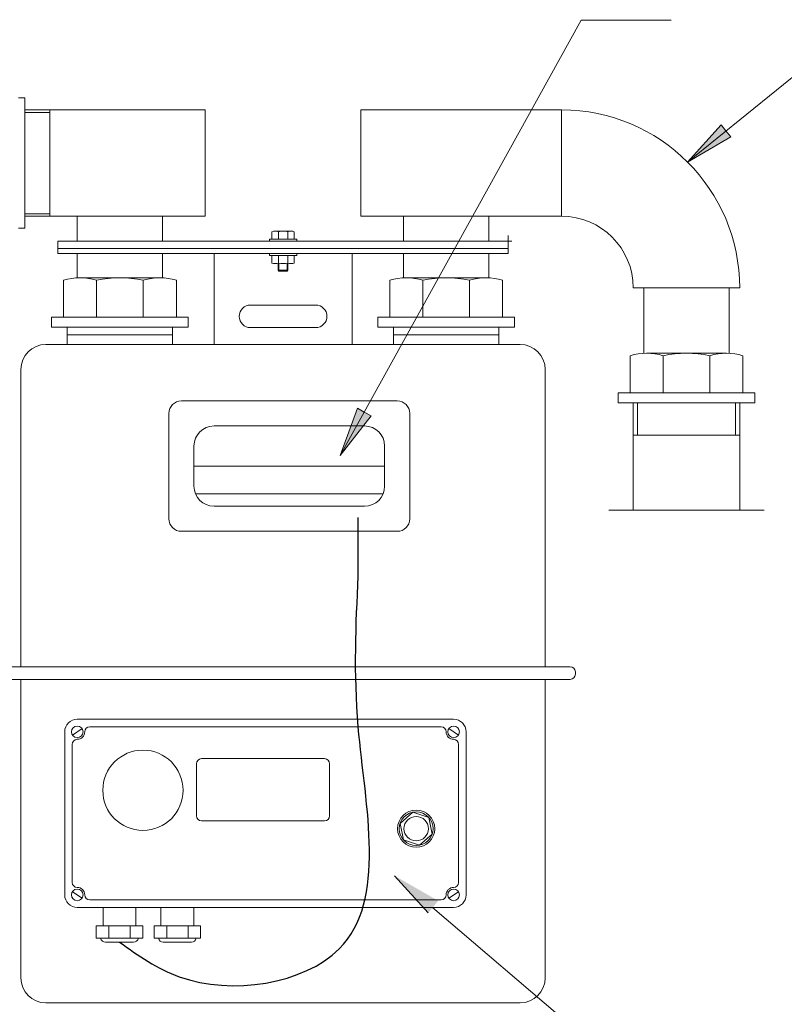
# Model space of a CAD drawing. Header units: millimetres. Extents: x -2809 to -898, y -89 to 3276.
# Tile 5 of 9: x -1942 to -1637, y 1793 to 2186. Entities that reach past the tile are written whole.
import ezdxf

# ---------------------------------------------------------------- set-up
doc = ezdxf.new("R2010")
doc.units = ezdxf.units.MM
doc.layers.add('odnośniki', color=7, linetype='Continuous')
doc.layers.add('PUNKYT', color=7, linetype='Continuous', lineweight=30)

# ---------------------------------------------------------------- blocks, each defined once
blk = doc.blocks.new('yuiyuiyu')
blk.add_spline([(7072.96, -4079.57), (7096.81, -4093.43), (7160.58, -4082.22), (7168.14, -3993.76), (7168.14, -3933.73)], degree=3)
at = {"layer": 'PUNKYT', "color": 0, "lineweight": 0}
for p, q in [((7206.12, -3990.76), (7056.12, -3990.76)), ((7054.2, -3997.05), (7058.04, -3994.48)), ((7061.1, -3993.76), (7168.14, -3993.76)), ((7201.14, -3993.76), (7094.1, -3993.76)), ((7208.04, -3997.05), (7204.2, -3994.48)), ((7051.12, -3995.76), (7051.12, -4060.76)), ((7211.12, -4060.76), (7211.12, -3995.76)), ((7054.12, -4000.75), (7054.12, -4055.78)), ((7054.12, -4055.78), (7054.12, -4000.75)), ((7208.12, -4000.75), (7208.12, -4055.78)), ((7208.12, -4055.78), (7208.12, -4000.75)), ((7105.67, -4006.46), (7154.68, -4006.46)), ((7103.67, -4029.3), (7103.67, -4008.46)), ((7156.68, -4008.46), (7156.68, -4029.3)), ((7189.83, -4027.78), (7184.8, -4032.28)), ((7196.24, -4029.89), (7189.83, -4027.78)), ((7197.62, -4036.49), (7196.24, -4029.89)), ((7154.68, -4031.3), (7105.67, -4031.3)), ((7184.8, -4032.28), (7186.19, -4038.88)), ((7192.59, -4040.98), (7197.62, -4036.49)), ((7186.19, -4038.88), (7192.59, -4040.98)), ((7054.2, -4059.48), (7058.04, -4062.05)), ((7208.04, -4059.48), (7204.2, -4062.05)), ((7056.12, -4065.76), (7206.12, -4065.76)), ((7061.1, -4062.76), (7168.14, -4062.76)), ((7066.39, -4073.06), (7066.39, -4065.76)), ((7079.54, -4073.06), (7079.54, -4065.76)), ((7089.45, -4073.06), (7089.45, -4065.76)), ((7201.14, -4062.76), (7094.1, -4062.76)), ((7102.6, -4073.06), (7102.6, -4065.76)), ((7063.71, -4073.06), (7063.71, -4078.06)), ((7082.21, -4073.06), (7063.71, -4073.06)), ((7068.73, -4073.06), (7068.73, -4078.06)), ((7077.2, -4073.06), (7077.2, -4078.06)), ((7082.21, -4073.06), (7082.21, -4078.06)), ((7105.28, -4073.06), (7086.78, -4073.06)), ((7086.78, -4073.06), (7086.78, -4078.06)), ((7091.79, -4073.06), (7091.79, -4078.06)), ((7100.27, -4073.06), (7100.27, -4078.06)), ((7105.28, -4073.06), (7105.28, -4078.06)), ((7082.21, -4078.06), (7063.71, -4078.06)), ((7078.57, -4079.57), (7067.36, -4079.57)), ((7105.28, -4078.06), (7086.78, -4078.06)), ((7101.63, -4079.57), (7090.42, -4079.57))]:
    blk.add_line(p, q, dxfattribs=at)
for centre, radius in [((7056.12, -3995.76), 2.31), ((7206.12, -3995.76), 2.31), ((7082.31, -4019.07), 16), ((7191.21, -4034.38), 7.41), ((7191.21, -4034.38), 6.74), ((7191.21, -4034.38), 4.86), ((7056.12, -4060.76), 2.31), ((7206.12, -4060.76), 2.31)]:
    blk.add_circle(centre, radius, dxfattribs=at)
for centre, radius, start, end in [((7056.12, -3995.76), 5, 90, 180), ((7206.12, -3995.76), 5, 0, 90), ((7061.1, -3995.76), 2, 90, 180), ((7201.14, -3995.76), 2, 0, 90), ((7056.12, -4000.75), 2, 90, 180), ((7056.12, -3995.76), 2.98, 270, 0), ((7206.12, -3995.76), 2.98, 180, 270), ((7206.12, -4000.75), 2, 0, 90), ((7105.67, -4008.46), 2, 90, 180), ((7154.68, -4008.46), 2, 0, 90), ((7105.67, -4029.3), 2, 180, 270), ((7154.68, -4029.3), 2, 270, 0), ((7056.12, -4055.78), 2, 180, 270), ((7056.12, -4060.76), 2.98, 0, 90), ((7206.12, -4060.76), 2.98, 90, 180), ((7206.12, -4055.78), 2, 270, 0), ((7056.12, -4060.76), 5, 180, 270), ((7061.1, -4060.76), 2, 180, 270), ((7201.14, -4060.76), 2, 270, 360), ((7206.12, -4060.76), 5, 270, 0), ((7067.36, -4077.57), 2, 194.1589, 270), ((7078.57, -4077.57), 2, 270, 345.8411), ((7090.42, -4077.57), 2, 194.1589, 270), ((7101.63, -4077.57), 2, 270, 345.8411)]:
    blk.add_arc(centre, radius, start, end, dxfattribs=at)

msp = doc.modelspace()

# ---------------------------------------------------------------- hatches: boundary and pattern name
at = {"layer": 'odnośniki', "linetype": 'ByBlock', "lineweight": 0}
h = msp.add_hatch(color=1, dxfattribs=at)
h.paths.add_polyline_path([(-1662.70883, 2143.94931), (-1660.73464, 2141.51312), (-1676.07092, 2129.08519)])
h.paths.add_polyline_path([(-1660.73464, 2141.51312), (-1658.76046, 2139.07694), (-1676.07092, 2129.08519)])
h = msp.add_hatch(color=1, dxfattribs=at)
h.paths.add_polyline_path([(-1807.65028, 2030.92055), (-1804.90673, 2029.40223), (-1814.46489, 2012.13097)])
h.paths.add_polyline_path([(-1804.90673, 2029.40223), (-1802.16317, 2027.8839), (-1814.46489, 2012.13097)])
h = msp.add_hatch(color=1, dxfattribs=at)
h.paths.add_polyline_path([(-1775.46156, 1834.61487), (-1777.43217, 1832.17579), (-1792.78671, 1844.58114)])
h.paths.add_polyline_path([(-1777.43217, 1832.17579), (-1779.40277, 1829.7367), (-1792.78671, 1844.58114)])

# ---------------------------------------------------------------- linework, layer by layer
msp.add_line((-1807.28066, 1963.99205), (-1807.28066, 1987.40546))
at = {"layer": 'odnośniki', "color": 1, "linetype": 'ByBlock', "lineweight": 0}
for p, q in [((-1676.07092, 2129.08519), (-1599.05535, 2191.49568)), ((-1814.46489, 2012.13097), (-1718.46665, 2185.59625)), ((-1718.46665, 2185.59625), (-1682.6303, 2185.59625)), ((-1676.07092, 2129.08519), (-1662.70883, 2143.94931)), ((-1662.70883, 2143.94931), (-1660.73464, 2141.51312)), ((-1658.76046, 2139.07694), (-1660.73464, 2141.51312)), ((-1676.07092, 2129.08519), (-1658.76046, 2139.07694)), ((-1814.46489, 2012.13097), (-1807.65028, 2030.92055)), ((-1807.65028, 2030.92055), (-1804.90673, 2029.40223)), ((-1802.16317, 2027.8839), (-1804.90673, 2029.40223)), ((-1814.46489, 2012.13097), (-1802.16317, 2027.8839)), ((-1792.78671, 1844.58114), (-1779.40277, 1829.7367)), ((-1777.66942, 1831.95404), (-1695.38799, 1761.79415))]:
    msp.add_line(p, q, dxfattribs=at)
at = {"layer": 'PUNKYT', "color": 0, "linetype": 'ByBlock', "lineweight": 0}
for p, q in [((-1940.18618, 2154.68061), (-1942.68618, 2154.68061)), ((-1940.18618, 2102.68061), (-1940.18618, 2154.68061)), ((-1940.18618, 2154.68061), (-1940.18618, 2102.68061)), ((-1940.18618, 2103.36811), (-1940.18618, 2153.99311)), ((-1940.18618, 2149.88061), (-1940.18618, 2107.48061)), ((-1868.2755, 2149.88061), (-1940.18618, 2149.88061)), ((-1930.2755, 2148.88061), (-1940.18618, 2148.88061)), ((-1930.2755, 2149.88061), (-1930.2755, 2107.48061)), ((-1868.2755, 2149.88061), (-1868.2755, 2107.48061)), ((-1726.2755, 2149.88061), (-1806.2755, 2149.88061)), ((-1806.2755, 2149.88061), (-1806.2755, 2107.48061)), ((-1726.2755, 2149.88061), (-1726.2755, 2107.48061)), ((-1726.2755, 2107.48061), (-1726.2755, 2149.88061)), ((-1940.18618, 2108.48061), (-1930.2755, 2108.48061)), ((-1940.18618, 2107.48061), (-1868.2755, 2107.48061)), ((-1919.2755, 2107.48061), (-1919.2755, 2097.58061)), ((-1885.2755, 2107.48061), (-1885.2755, 2097.58061)), ((-1806.2755, 2107.48061), (-1726.2755, 2107.48061)), ((-1789.2755, 2107.48061), (-1789.2755, 2097.58061)), ((-1755.2755, 2107.48061), (-1755.2755, 2097.58061)), ((-1940.18618, 2102.68061), (-1942.68618, 2102.68061)), ((-1841.7755, 2101.33061), (-1841.7755, 2098.38061)), ((-1837.2755, 2101.53061), (-1840.4555, 2101.53061)), ((-1839.1355, 2101.33061), (-1839.1355, 2098.38061)), ((-1837.2755, 2101.53061), (-1834.0955, 2101.53061)), ((-1835.4155, 2101.53061), (-1834.0955, 2101.53061)), ((-1835.4155, 2101.33061), (-1835.4155, 2098.38061)), ((-1832.7755, 2101.33061), (-1832.7755, 2098.38061)), ((-1747.5755, 2097.58061), (-1747.5755, 2099.85554)), ((-1926.9755, 2097.58061), (-1926.9755, 2092.58061)), ((-1926.9755, 2097.58061), (-1837.2755, 2097.58061)), ((-1919.2755, 2097.58061), (-1916.9005, 2097.58061)), ((-1885.2755, 2097.58061), (-1887.6505, 2097.58061)), ((-1842.7255, 2097.58061), (-1842.7255, 2098.38061)), ((-1842.7255, 2098.38061), (-1837.2755, 2098.38061)), ((-1837.2755, 2097.58061), (-1842.7255, 2097.58061)), ((-1841.7755, 2097.58061), (-1837.2755, 2097.58061)), ((-1831.8255, 2098.38061), (-1837.2755, 2098.38061)), ((-1747.5755, 2097.58061), (-1837.2755, 2097.58061)), ((-1832.7755, 2097.58061), (-1837.2755, 2097.58061)), ((-1837.2755, 2097.58061), (-1831.8255, 2097.58061)), ((-1831.8255, 2097.58061), (-1831.8255, 2098.38061)), ((-1789.2755, 2097.58061), (-1786.9005, 2097.58061)), ((-1755.2755, 2097.58061), (-1757.6505, 2097.58061)), ((-1747.5755, 2097.58061), (-1746.06594, 2097.58061)), ((-1747.5755, 2097.58061), (-1747.5755, 2092.58061)), ((-1926.9755, 2092.58061), (-1926.9755, 2094.58061)), ((-1926.9755, 2094.58061), (-1747.5755, 2094.58061)), ((-1926.9755, 2092.58061), (-1837.2755, 2092.58061)), ((-1919.2755, 2092.58061), (-1919.2755, 2082.94982)), ((-1902.2755, 2092.58061), (-1918.1755, 2092.58061)), ((-1916.9005, 2092.5441), (-1916.9005, 2092.58061)), ((-1902.2755, 2092.58061), (-1886.3755, 2092.58061)), ((-1892.9755, 2092.58061), (-1886.3755, 2092.58061)), ((-1887.6505, 2092.5441), (-1887.6505, 2092.58061)), ((-1885.2755, 2092.58061), (-1885.2755, 2082.94982)), ((-1864.7755, 2056.38061), (-1864.7755, 2092.58061)), ((-1837.2755, 2092.58061), (-1842.7255, 2092.58061)), ((-1842.7255, 2092.58061), (-1842.7255, 2091.78061)), ((-1841.7755, 2092.58061), (-1837.2755, 2092.58061)), ((-1747.5755, 2092.58061), (-1837.2755, 2092.58061)), ((-1832.7755, 2092.58061), (-1837.2755, 2092.58061)), ((-1837.2755, 2092.58061), (-1831.8255, 2092.58061)), ((-1831.8255, 2092.58061), (-1831.8255, 2091.78061)), ((-1809.7755, 2056.38061), (-1809.7755, 2092.58061)), ((-1789.2755, 2092.58061), (-1789.2755, 2082.94982)), ((-1772.2755, 2092.58061), (-1788.1755, 2092.58061)), ((-1781.5755, 2092.58061), (-1788.1755, 2092.58061)), ((-1772.2755, 2092.58061), (-1788.1755, 2092.58061)), ((-1781.5755, 2092.58061), (-1788.1755, 2092.58061)), ((-1786.9005, 2092.5441), (-1786.9005, 2092.58061)), ((-1772.2755, 2092.58061), (-1756.3755, 2092.58061)), ((-1772.2755, 2092.58061), (-1756.3755, 2092.58061)), ((-1757.6505, 2092.5441), (-1757.6505, 2092.58061)), ((-1755.2755, 2092.58061), (-1755.2755, 2082.94982)), ((-1842.7255, 2091.78061), (-1837.2755, 2091.78061)), ((-1841.7755, 2088.83061), (-1841.7755, 2091.78061)), ((-1839.20526, 2088.8096), (-1839.20526, 2085.97968)), ((-1839.1355, 2088.83061), (-1839.1355, 2091.78061)), ((-1838.90526, 2088.78374), (-1838.90526, 2085.63061)), ((-1831.8255, 2091.78061), (-1837.2755, 2091.78061)), ((-1835.64574, 2088.78374), (-1835.64574, 2085.63061)), ((-1835.4155, 2088.83061), (-1835.4155, 2091.78061)), ((-1835.34574, 2088.8096), (-1835.34574, 2085.97968)), ((-1832.7755, 2088.83061), (-1832.7755, 2091.78061)), ((-1835.34574, 2085.97968), (-1839.20526, 2085.97968)), ((-1838.90526, 2085.63061), (-1839.20526, 2085.97968)), ((-1835.64574, 2085.63061), (-1838.90526, 2085.63061)), ((-1835.64574, 2085.63061), (-1835.34574, 2085.97968)), ((-1924.7755, 2081.977), (-1924.7755, 2067.227)), ((-1918.1755, 2082.977), (-1886.3755, 2082.977)), ((-1911.5755, 2081.977), (-1911.5755, 2067.227)), ((-1892.9755, 2081.977), (-1892.9755, 2067.227)), ((-1879.7755, 2081.977), (-1879.7755, 2067.227)), ((-1794.7755, 2081.977), (-1794.7755, 2067.227)), ((-1756.3755, 2082.977), (-1788.1755, 2082.977)), ((-1781.5755, 2081.977), (-1781.5755, 2067.227)), ((-1762.9755, 2081.977), (-1762.9755, 2067.227)), ((-1749.7755, 2081.977), (-1749.7755, 2067.227)), ((-1697.6755, 2078.88061), (-1655.2755, 2078.88061)), ((-1695.2255, 2078.88061), (-1657.7255, 2078.88061)), ((-1693.4755, 2078.88061), (-1693.4755, 2052.85344)), ((-1659.4755, 2078.88061), (-1659.4755, 2052.85344)), ((-1824.2755, 2072.08061), (-1850.2755, 2072.08061)), ((-1929.5255, 2063.227), (-1929.5255, 2067.227)), ((-1929.5255, 2067.227), (-1902.2755, 2067.227)), ((-1875.0255, 2067.227), (-1902.2755, 2067.227)), ((-1875.0255, 2063.227), (-1875.0255, 2067.227)), ((-1799.5255, 2063.227), (-1799.5255, 2067.227)), ((-1799.5255, 2067.227), (-1772.2755, 2067.227)), ((-1745.0255, 2067.227), (-1772.2755, 2067.227)), ((-1745.0255, 2063.227), (-1745.0255, 2067.227)), ((-1902.2755, 2063.227), (-1929.5255, 2063.227)), ((-1924.7755, 2063.227), (-1902.2755, 2063.227)), ((-1923.2755, 2056.38061), (-1923.2755, 2063.227)), ((-1879.7755, 2063.227), (-1902.2755, 2063.227)), ((-1902.2755, 2063.227), (-1875.0255, 2063.227)), ((-1881.2755, 2056.38061), (-1881.2755, 2063.227)), ((-1824.2755, 2063.08061), (-1850.2755, 2063.08061)), ((-1772.2755, 2063.227), (-1799.5255, 2063.227)), ((-1794.7755, 2063.227), (-1772.2755, 2063.227)), ((-1793.2755, 2056.38061), (-1793.2755, 2063.227)), ((-1749.7755, 2063.227), (-1772.2755, 2063.227)), ((-1772.2755, 2063.227), (-1745.0255, 2063.227)), ((-1751.2755, 2056.38061), (-1751.2755, 2063.227)), ((-1923.2755, 2060.21919), (-1881.2755, 2060.21919)), ((-1751.2755, 2060.21919), (-1793.2755, 2060.21919)), ((-1676.4755, 2052.88061), (-1692.3755, 2052.88061)), ((-1685.7755, 2052.88061), (-1692.3755, 2052.88061)), ((-1676.4755, 2052.88061), (-1660.5755, 2052.88061)), ((-1698.9755, 2051.88061), (-1698.9755, 2037.13061)), ((-1685.7755, 2051.88061), (-1685.7755, 2037.13061)), ((-1667.1755, 2051.88061), (-1667.1755, 2037.13061)), ((-1653.9755, 2051.88061), (-1653.9755, 2037.13061)), ((-1703.7255, 2033.13061), (-1703.7255, 2037.13061)), ((-1703.7255, 2037.13061), (-1676.4755, 2037.13061)), ((-1649.2255, 2037.13061), (-1676.4755, 2037.13061)), ((-1649.2255, 2033.13061), (-1649.2255, 2037.13061)), ((-1676.4755, 2033.13061), (-1703.7255, 2033.13061)), ((-1698.9755, 2033.13061), (-1676.4755, 2033.13061)), ((-1697.6755, 2033.13061), (-1655.2755, 2033.13061)), ((-1695.98575, 2033.13061), (-1695.98575, 2020.25535)), ((-1653.9755, 2033.13061), (-1676.4755, 2033.13061)), ((-1676.4755, 2033.13061), (-1649.2255, 2033.13061)), ((-1656.96525, 2033.13061), (-1656.96525, 2020.25535)), ((-1872.7755, 2007.88061), (-1796.7755, 2007.88061)), ((-1872.1917, 1996.88061), (-1797.3593, 1996.88061)), ((-1707.4755, 1990.25535), (-1645.4755, 1990.25535)), ((-1722.7755, 1927.88061), (-1951.7755, 1927.88061)), ((-1720.7755, 1925.88061), (-1720.7755, 1924.88061)), ((-1722.7755, 1922.88061), (-1951.7755, 1922.88061))]:
    msp.add_line(p, q, dxfattribs=at)
for points in [[(-1941.7755, 1927.88061), (-1941.7755, 2046.38061, -0.414213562), (-1931.7755, 2056.38061), (-1742.7755, 2056.38061, -0.414213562), (-1732.7755, 2046.38061), (-1732.7755, 1927.88061)], [(-1732.7755, 1922.88061), (-1732.7755, 1803.88061, -0.414213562), (-1742.7755, 1793.88061), (-1931.7755, 1793.88061, -0.414213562), (-1941.7755, 1803.88061), (-1941.7755, 1922.88061)]]:
    msp.add_lwpolyline(points, format="xyb", dxfattribs=at)
for points in [[(-1877.7755, 2033.88061), (-1791.7755, 2033.88061, -0.414213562), (-1786.7755, 2028.88061), (-1786.7755, 1986.88061, -0.414213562), (-1791.7755, 1981.88061), (-1877.7755, 1981.88061, -0.414213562), (-1882.7755, 1986.88061), (-1882.7755, 2028.88061, -0.414213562)], [(-1864.7755, 2023.88061), (-1804.7755, 2023.88061, -0.414213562), (-1796.7755, 2015.88061), (-1796.7755, 1999.88061, -0.414213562), (-1804.7755, 1991.88061), (-1864.7755, 1991.88061, -0.414213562), (-1872.7755, 1999.88061), (-1872.7755, 2015.88061, -0.414213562)]]:
    msp.add_lwpolyline(points, format="xyb", close=True, dxfattribs=at)
at = {"layer": 'PUNKYT', "color": 0, "linetype": 'ByBlock', "lineweight": 0, "ltscale": 0.01}
for points in [[(-1655.2755, 2033.13061), (-1655.2755, 2020.25535), (-1697.6755, 2020.25535), (-1697.6755, 2033.13061)], [(-1655.2755, 2033.13061), (-1655.2755, 1990.25535), (-1697.6755, 1990.25535), (-1697.6755, 2033.13061)]]:
    msp.add_lwpolyline(points, dxfattribs=at)
at = {"layer": 'PUNKYT', "color": 0, "linetype": 'ByBlock', "lineweight": 0}
for centre, radius, start, end in [((-1726.2755, 2078.88061), 71, 0, 90), ((-1726.2755, 2078.88061), 28.6, 0, 90), ((-1840.4555, 2097.07461), 4.456, 72.7687036, 107.2312964), ((-1837.2755, 2092.78161), 8.749, 77.7254881, 102.2745119), ((-1834.0955, 2097.07461), 4.456, 72.7687036, 107.2312964), ((-1840.4555, 2093.08661), 4.456, 252.7687036, 287.2312964), ((-1837.2755, 2097.37961), 8.749, 257.7254881, 282.2745119), ((-1834.0955, 2093.08661), 4.456, 252.7687036, 287.2312964), ((-1918.1755, 2060.697), 22.28, 72.7687036, 107.2312964), ((-1902.2755, 2039.232), 43.745, 77.7254881, 102.2745119), ((-1886.3755, 2060.697), 22.28, 72.7687036, 107.2312964), ((-1788.1755, 2060.697), 22.28, 72.7687036, 107.2312964), ((-1772.2755, 2039.232), 43.745, 77.7254881, 102.2745119), ((-1756.3755, 2060.697), 22.28, 72.7687036, 107.2312964), ((-1850.2755, 2067.58061), 4.5, 90, 270), ((-1824.2755, 2067.58061), 4.5, 270, 90), ((-1692.3755, 2030.60061), 22.28, 72.7687036, 107.2312964), ((-1676.4755, 2009.13561), 43.745, 77.7254881, 102.2745119), ((-1660.5755, 2030.60061), 22.28, 72.7687036, 107.2312964), ((-1722.7755, 1925.88061), 2, 0, 90), ((-1722.7755, 1924.88061), 2, 270, 0)]:
    msp.add_arc(centre, radius, start, end, dxfattribs=at)

# ---------------------------------------------------------------- block references
msp.add_blockref('yuiyuiyu', (-8975.41774, 5897.71747))

doc.saveas('drawing.dxf')
